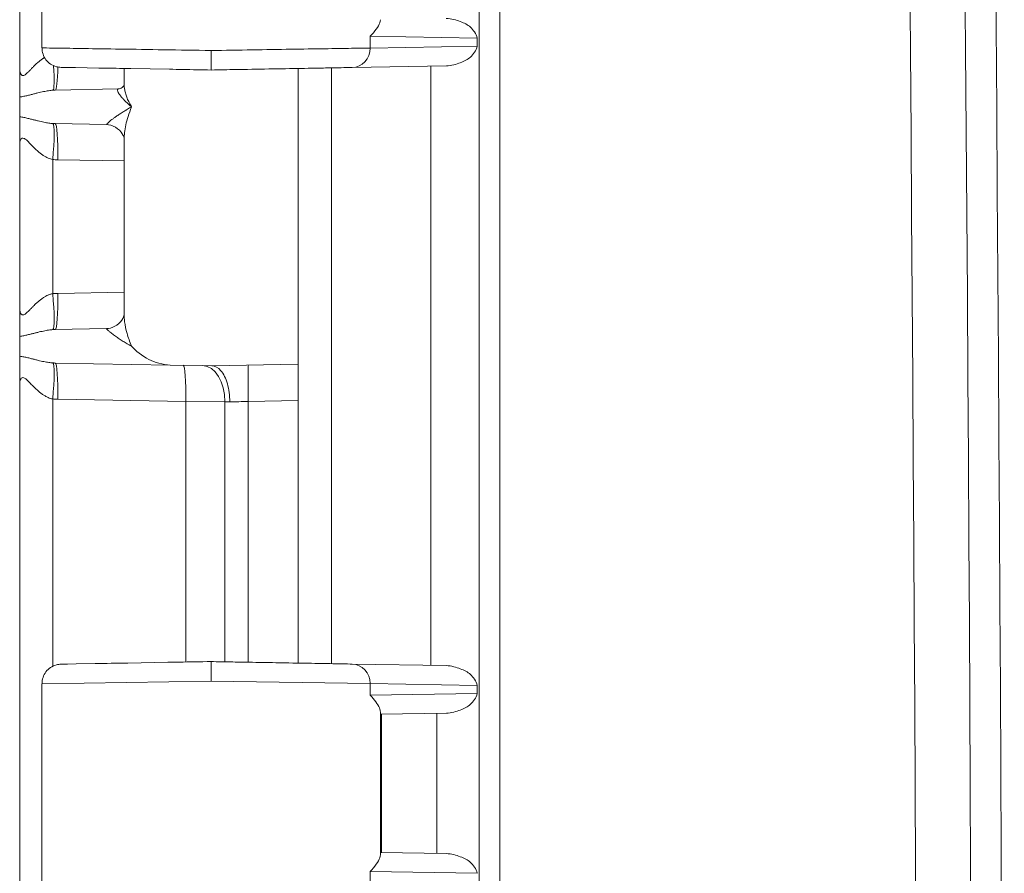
# Model space of a CAD drawing. Header units: inches. Extents: x 0 to 153, y 3 to 96.
# Tile 37 of 132: x 30.97 to 32.73, y 54.66 to 56.2. Entities that reach past the tile are written whole.
import ezdxf

# ---------------------------------------------------------------- set-up
doc = ezdxf.new("R2010")
doc.units = ezdxf.units.IN
doc.header["$LTSCALE"] = 4.5
doc.header["$MEASUREMENT"] = 0
doc.layers.add('Visible (ANSI)', color=7, linetype='Continuous', lineweight=18)
doc.layers.add('Visible Narrow (ANSI)', color=7, linetype='Continuous', lineweight=5)

msp = doc.modelspace()

# ---------------------------------------------------------------- linework, layer by layer
at = {"layer": 'Visible (ANSI)'}
for p, q in [((31.7914, 62.758), (31.7914, 41.8928)), ((30.9664, 57.0418), (30.9664, 56.109)), ((31.0064, 56.5044), (31.0064, 56.1463)), ((31.0443, 56.1113), (31.0408, 56.1113)), ((31.0443, 56.1113), (31.0667, 56.1109)), ((31.0667, 56.1109), (31.0627, 56.111)), ((31.1084, 56.1102), (31.0667, 56.1109)), ((31.1539, 56.0798), (31.1539, 56.1094)), ((31.2352, 56.1079), (31.1661, 56.1092)), ((31.4664, 56.0973), (31.4664, 56.1094)), ((31.5264, 56.1104), (31.5264, 55.0404)), ((31.5634, 56.1111), (31.7324, 56.114)), ((31.4664, 56.0973), (31.4664, 56.0727)), ((31.0303, 56.0705), (31.1431, 56.0725)), ((31.1539, 56.0798), (31.1539, 56.0798)), ((31.4664, 56.0727), (31.4664, 55.5781)), ((30.9664, 56.0226), (30.9664, 56.0582)), ((31.1223, 56.0087), (31.0303, 56.0103)), ((31.1539, 55.6683), (31.1539, 55.9825)), ((30.9664, 55.9718), (30.9664, 55.679)), ((31.0303, 55.6405), (31.1223, 55.6421)), ((30.9664, 55.5926), (30.9664, 55.6282)), ((31.2368, 55.5767), (31.0303, 55.5803)), ((31.2368, 55.5767), (31.3114, 55.5754)), ((31.3114, 55.5754), (31.4664, 55.5781)), ((31.3114, 55.5754), (31.3114, 55.5754)), ((31.4664, 55.5781), (31.4664, 55.5131)), ((30.9664, 55.5418), (30.9664, 54.609)), ((31.4664, 55.5131), (31.4664, 55.0414)), ((31.0677, 55.0399), (31.1022, 55.0405)), ((31.1608, 55.0415), (31.2321, 55.0428)), ((31.0677, 55.0399), (31.0408, 55.0394)), ((31.0408, 55.0394), (31.0524, 55.0396)), ((31.5634, 55.0397), (31.7324, 55.0368)), ((31.0064, 55.0044), (31.0064, 55.0044)), ((31.0064, 55.0044), (31.0064, 54.6463)), ((31.6143, 54.9494), (31.7324, 54.9515)), ((31.6143, 54.7013), (31.7323, 54.6993))]:
    msp.add_line(p, q, dxfattribs=at)
msp.add_arc((-473.7436, 52.3254), 506.4775, 358.925196, 1.074804, dxfattribs=at)
for centre, major_axis, ratio, start_param, end_param in [((31.1426, 56.0974), (0.0004, -0.025), 0.924559, 0.000003, 0.000047), ((31.1211, 55.7071), (0.0011, -0.065), 0.854416, 0.000137, 0.000324), ((31.6143, 54.9845), (0, 0.035), 0.020741, 2.638132, 3.141962), ((31.6143, 54.6663), (0, 0.035), 0.020741, 6.282816, 6.786646)]:
    msp.add_ellipse(centre, major_axis=major_axis, ratio=ratio, start_param=start_param, end_param=end_param, dxfattribs=at)
for points, knots in [([(31.5956, 56.1672), (31.604, 56.1754), (31.6105, 56.1852), (31.6134, 56.1935), (31.6138, 56.1954), (31.6139, 56.197)], [-1.1191106, -1.1191106, -1.1191106, -1.1191106, -0.9214246, -0.9214246, -0.8602004, -0.8602004, -0.8602004, -0.8602004]), ([(31.7878, 56.1639), (31.7856, 56.1719), (31.7764, 56.1854), (31.7585, 56.1937), (31.7415, 56.1991), (31.7323, 56.1993)], [0.0002488, 0.0002488, 0.0002488, 0.0002488, 0.3333333, 0.6666667, 0.9992589, 0.9992589, 0.9992589, 0.9992589]), ([(31.0408, 56.1113), (31.0394, 56.1114), (31.0379, 56.1115), (31.0351, 56.1119), (31.0336, 56.1122), (31.0286, 56.1136), (31.0251, 56.1152), (31.0188, 56.1194), (31.0159, 56.1221), (31.0113, 56.1281), (31.0095, 56.1316), (31.0071, 56.1387), (31.0065, 56.1426), (31.0065, 56.1463)], [0, 0, 0, 0, 0.0111228, 0.0111228, 0.0220731, 0.0220731, 0.0509694, 0.0509694, 0.0798667, 0.0798667, 0.1087684, 0.1087684, 0.1375627, 0.1375627, 0.1375627, 0.1375627]), ([(31.3102, 56.1066), (31.3102, 56.1066), (31.3102, 56.1083), (31.3102, 56.1113), (31.3102, 56.1129), (31.3102, 56.1148), (31.3101, 56.1169), (31.3101, 56.119), (31.3101, 56.1215), (31.3101, 56.1241), (31.3101, 56.1294), (31.3102, 56.1355), (31.3102, 56.1416)], [0, 0, 0, 0, 0.333333, 0.333333, 0.333333, 0.49993, 0.49993, 0.49993, 0.666667, 0.666667, 0.666667, 1, 1, 1, 1]), ([(31.7324, 56.114), (31.7416, 56.1142), (31.7585, 56.1196), (31.7765, 56.1279), (31.7856, 56.1413), (31.7878, 56.1494)], [0, 0, 0, 0, 0.3333333, 0.6666667, 0.9997512, 0.9997512, 0.9997512, 0.9997512]), ([(30.9664, 56.0582), (30.9664, 56.0633), (30.9664, 56.0701), (30.9664, 56.0787), (30.9664, 56.0872), (30.9664, 56.0975), (30.9664, 56.109)], [0, 0, 0, 0, 0.5, 0.5, 0.5, 1, 1, 1, 1]), ([(31.1084, 56.1102), (31.1107, 56.1101), (31.113, 56.1101), (31.1153, 56.11), (31.1305, 56.1098), (31.1475, 56.1095), (31.1661, 56.1092)], [0.72727273, 0.72727273, 0.72727273, 0.72727273, 0.73946703, 0.73946703, 0.73946703, 0.81818182, 0.81818182, 0.81818182, 0.81818182]), ([(31.2352, 56.1079), (31.2432, 56.1078), (31.2513, 56.1077), (31.2595, 56.1075), (31.276, 56.1072), (31.2929, 56.1069), (31.3102, 56.1066)], [0.90909091, 0.90909091, 0.90909091, 0.90909091, 0.93931643, 0.93931643, 0.93931643, 1, 1, 1, 1]), ([(31.5634, 56.1111), (31.5602, 56.111), (31.5566, 56.1109), (31.5526, 56.1109), (31.5469, 56.1108), (31.5405, 56.1107), (31.5334, 56.1105), (31.5246, 56.1104), (31.5146, 56.1102), (31.5036, 56.11), (31.4994, 56.1099), (31.4949, 56.1099), (31.4904, 56.1098), (31.4741, 56.1095), (31.456, 56.1092), (31.4367, 56.1088), (31.4362, 56.1088), (31.4358, 56.1088), (31.4354, 56.1088), (31.4164, 56.1085), (31.3962, 56.1081), (31.3754, 56.1078), (31.3686, 56.1077), (31.3616, 56.1075), (31.3546, 56.1074), (31.3401, 56.1072), (31.3253, 56.1069), (31.3102, 56.1066)], [0, 0, 0, 0, 0.08304, 0.08304, 0.08304, 0.2, 0.2, 0.2, 0.343946, 0.343946, 0.343946, 0.4, 0.4, 0.4, 0.6, 0.6, 0.6, 0.604385, 0.604385, 0.604385, 0.8, 0.8, 0.8, 0.865034, 0.865034, 0.865034, 1, 1, 1, 1]), ([(31.1431, 56.0725), (31.1451, 56.0725), (31.1482, 56.0735), (31.1524, 56.0768), (31.1535, 56.0788), (31.1539, 56.08), (31.1539, 56.0801), (31.1539, 56.0802)], [0, 0, 0, 0, 0.0630864, 0.0630864, 0.1244611, 0.1244611, 0.1391882, 0.1391882, 0.1391882, 0.1391882]), ([(30.9664, 55.9718), (30.9664, 55.9724), (30.9664, 55.973), (30.9664, 55.9735), (30.9664, 55.9775), (30.9664, 55.9814), (30.9664, 55.9852), (30.9664, 55.9893), (30.9664, 55.9933), (30.9664, 55.9973), (30.9664, 55.9981), (30.9664, 55.999), (30.9665, 55.9998), (30.9665, 56.0036), (30.9665, 56.0073), (30.9665, 56.0107), (30.9665, 56.0152), (30.9665, 56.0192), (30.9664, 56.0226)], [0, 0, 0, 0, 0.0298748, 0.0298748, 0.0298748, 0.231692, 0.231692, 0.231692, 0.4514858, 0.4514858, 0.4514858, 0.5, 0.5, 0.5, 0.7152367, 0.7152367, 0.7152367, 1, 1, 1, 1]), ([(31.1539, 55.9825), (31.1539, 55.9825), (31.154, 55.985), (31.1504, 55.9928), (31.147, 55.9975), (31.1375, 56.005), (31.1312, 56.0077), (31.1245, 56.0086), (31.1234, 56.0087), (31.1223, 56.0087)], [0.003505, 0.003505, 0.003505, 0.003505, 0.1091715, 0.1091715, 0.2009048, 0.2009048, 0.294974, 0.294974, 0.3160926, 0.3160926, 0.3160926, 0.3160926]), ([(30.9664, 55.6282), (30.9664, 55.6333), (30.9664, 55.6401), (30.9664, 55.6487), (30.9664, 55.6572), (30.9664, 55.6675), (30.9664, 55.679)], [0, 0, 0, 0, 0.5, 0.5, 0.5, 1, 1, 1, 1]), ([(31.1223, 55.6421), (31.1266, 55.6422), (31.1324, 55.6435), (31.1425, 55.6491), (31.1468, 55.6533), (31.1525, 55.6616), (31.1536, 55.6655), (31.1539, 55.6679), (31.1539, 55.6683), (31.1539, 55.6683)], [0, 0, 0, 0, 0.0851249, 0.0851249, 0.172711, 0.172711, 0.270404, 0.270404, 0.3126383, 0.3126383, 0.3126383, 0.3126383]), ([(31.1674, 55.6104), (31.1744, 55.6025), (31.1859, 55.5931), (31.2087, 55.5816), (31.223, 55.5769), (31.2368, 55.5767)], [0.0000001, 0.0000001, 0.0000001, 0.0000001, 0.1445086, 0.1445086, 0.2629399, 0.2629399, 0.2629399, 0.2629399]), ([(30.9664, 55.5418), (30.9664, 55.5424), (30.9664, 55.543), (30.9664, 55.5435), (30.9664, 55.5475), (30.9664, 55.5514), (30.9664, 55.5552), (30.9664, 55.5593), (30.9664, 55.5633), (30.9664, 55.5673), (30.9664, 55.5681), (30.9664, 55.569), (30.9665, 55.5698), (30.9665, 55.5736), (30.9665, 55.5773), (30.9665, 55.5807), (30.9665, 55.5852), (30.9665, 55.5892), (30.9664, 55.5926)], [0, 0, 0, 0, 0.0298744, 0.0298744, 0.0298744, 0.2316894, 0.2316894, 0.2316894, 0.4514821, 0.4514821, 0.4514821, 0.5, 0.5, 0.5, 0.7152339, 0.7152339, 0.7152339, 1, 1, 1, 1]), ([(31.3436, 55.5104), (31.3436, 55.5218), (31.3421, 55.5332), (31.3393, 55.543), (31.3365, 55.5527), (31.3324, 55.5609), (31.3275, 55.5666), (31.3227, 55.5723), (31.3169, 55.5754), (31.3114, 55.5754)], [0, 0, 0, 0, 0.3333333, 0.3333333, 0.3333333, 0.6666667, 0.6666667, 0.6666667, 0.9999971, 0.9999971, 0.9999971, 0.9999971]), ([(31.1608, 55.0415), (31.1394, 55.0412), (31.1202, 55.0408), (31.1038, 55.0405), (31.1033, 55.0405), (31.1027, 55.0405), (31.1022, 55.0405)], [0.18181818, 0.18181818, 0.18181818, 0.18181818, 0.26986203, 0.26986203, 0.26986203, 0.27272727, 0.27272727, 0.27272727, 0.27272727]), ([(31.3102, 55.0441), (31.2904, 55.0438), (31.2714, 55.0435), (31.2528, 55.0431), (31.2458, 55.043), (31.239, 55.0429), (31.2321, 55.0428)], [0, 0, 0, 0, 0.06617772, 0.06617772, 0.06617772, 0.09090909, 0.09090909, 0.09090909, 0.09090909]), ([(31.3102, 55.0441), (31.3219, 55.0439), (31.3333, 55.0437), (31.3446, 55.0435), (31.3559, 55.0433), (31.3671, 55.0431), (31.3782, 55.043), (31.3947, 55.0427), (31.4109, 55.0424), (31.4264, 55.0421), (31.4317, 55.042), (31.4369, 55.0419), (31.442, 55.0418), (31.462, 55.0415), (31.4804, 55.0412), (31.4965, 55.0409), (31.5125, 55.0406), (31.5262, 55.0404), (31.5373, 55.0402), (31.5401, 55.0401), (31.5426, 55.0401), (31.5451, 55.04), (31.5524, 55.0399), (31.5584, 55.0398), (31.5634, 55.0397)], [0, 0, 0, 0, 0.09978, 0.09978, 0.09978, 0.2, 0.2, 0.2, 0.348865, 0.348865, 0.348865, 0.4, 0.4, 0.4, 0.6, 0.6, 0.6, 0.8, 0.8, 0.8, 0.84963, 0.84963, 0.84963, 1, 1, 1, 1]), ([(31.3102, 55.0441), (31.3102, 55.0441), (31.3102, 55.0439), (31.3102, 55.0428), (31.3102, 55.0421), (31.3102, 55.0394), (31.3102, 55.0369), (31.3102, 55.0312), (31.3102, 55.0281), (31.3102, 55.02), (31.3102, 55.0156), (31.3102, 55.0114), (31.3102, 55.0102), (31.3102, 55.0091)], [-0.08332371, -0.08332371, -0.08332371, -0.08332371, -0.07190987, -0.07190987, -0.06103151, -0.06103151, -0.04145418, -0.04145418, -0.02414848, -0.02414848, 0, 0, 0.00766329, 0.00766329, 0.00766329, 0.00766329]), ([(31.0065, 55.0044), (31.0065, 55.0082), (31.0071, 55.0121), (31.0095, 55.0192), (31.0113, 55.0227), (31.0159, 55.0287), (31.0188, 55.0314), (31.0251, 55.0356), (31.0286, 55.0372), (31.0337, 55.0386), (31.0351, 55.0389), (31.0379, 55.0393), (31.0394, 55.0394), (31.0408, 55.0394)], [0, 0, 0, 0, 0.0288366, 0.0288366, 0.0577362, 0.0577362, 0.0866335, 0.0866335, 0.1155301, 0.1155301, 0.1264609, 0.1264609, 0.1375632, 0.1375632, 0.1375632, 0.1375632]), ([(31.7878, 55.0014), (31.7856, 55.0094), (31.7765, 55.0229), (31.7585, 55.0312), (31.7416, 55.0366), (31.7324, 55.0368)], [0.0002488, 0.0002488, 0.0002488, 0.0002488, 0.3333333, 0.6666667, 1, 1, 1, 1]), ([(31.6139, 54.9538), (31.6139, 54.9557), (31.6133, 54.9582), (31.6094, 54.9676), (31.6035, 54.9759), (31.5956, 54.9836)], [0.8593546, 0.8593546, 0.8593546, 0.8593546, 0.9353607, 0.9353607, 1.119082, 1.119082, 1.119082, 1.119082]), ([(31.7324, 54.9515), (31.7416, 54.9517), (31.7585, 54.9571), (31.7765, 54.9654), (31.7856, 54.9788), (31.7878, 54.9869)], [0, 0, 0, 0, 0.3333333, 0.6666667, 0.9997512, 0.9997512, 0.9997512, 0.9997512]), ([(31.5956, 54.6672), (31.604, 54.6754), (31.6105, 54.6852), (31.6134, 54.6935), (31.6138, 54.6954), (31.6139, 54.697)], [0, 0, 0, 0, 0.197686, 0.197686, 0.2589101, 0.2589101, 0.2589101, 0.2589101]), ([(31.7878, 54.6639), (31.7856, 54.6719), (31.7764, 54.6854), (31.7585, 54.6937), (31.7415, 54.6991), (31.7323, 54.6993)], [0.0002488, 0.0002488, 0.0002488, 0.0002488, 0.3333333, 0.6666667, 0.9992589, 0.9992589, 0.9992589, 0.9992589])]:
    msp.add_open_spline(points, degree=3, knots=knots, dxfattribs=at)
msp.add_open_spline([(31.0065, 56.1463), (31.0065, 56.1463), (31.0065, 56.1463), (31.0065, 56.1463)], degree=3, dxfattribs=at)
at = {"layer": 'Visible Narrow (ANSI)'}
for p, q in [((31.8281, 61.7149), (31.8281, 42.9359)), ((31.5956, 56.1672), (31.5956, 56.1461)), ((31.5956, 56.1672), (31.7878, 56.1639)), ((31.7878, 56.1494), (31.7878, 56.1639)), ((31.5956, 56.1461), (31.7878, 56.1494)), ((31.7047, 55.0373), (31.7047, 56.1135)), ((31.0258, 55.9458), (31.0258, 55.705)), ((31.0348, 55.9453), (31.1539, 55.9432)), ((31.0348, 55.7055), (31.1539, 55.7076)), ((31.0258, 55.5158), (31.0258, 55.0357)), ((31.0348, 55.5153), (31.2645, 55.5113)), ((31.2645, 55.5113), (31.2645, 55.0433)), ((31.2645, 55.5113), (31.3349, 55.5107)), ((31.3349, 55.5107), (31.3349, 55.0437)), ((31.3768, 55.5115), (31.4664, 55.5131)), ((31.3768, 55.043), (31.3768, 55.5115)), ((31.0064, 55.0044), (31.3102, 55.0091)), ((31.3102, 55.0091), (31.5956, 55.0047)), ((31.5956, 55.0047), (31.7878, 55.0014)), ((31.5956, 55.0047), (31.5956, 54.9836)), ((31.7878, 54.9869), (31.7878, 55.0014)), ((31.5956, 54.9836), (31.7878, 54.9869)), ((31.6139, 54.697), (31.6139, 54.9538)), ((31.6157, 54.7013), (31.6157, 54.9495)), ((31.7155, 54.6996), (31.7155, 54.9512)), ((31.5956, 54.6672), (31.7878, 54.6639)), ((31.5956, 54.6672), (31.5956, 54.6461))]:
    msp.add_line(p, q, dxfattribs=at)
for centre, major_axis, ratio, start_param, end_param in [((-216.7323, 52.3254), (0, 352.5808), 0.707107, 4.685755, 4.739023), ((-216.7998, 52.3254), (0, 352.8163), 0.707107, 4.685755, 4.739023), ((31.5627, 56.1461), (0.0006, -0.035), 0.939676, 0.000036, 1.554396), ((31.0201, 56.135), (0.0059, -0.0647), 0.086802, 0.034475, 1.237787), ((31.0292, 56.1355), (0.0011, -0.065), 0.087143, 0, 1.199182), ((31.0201, 55.9458), (0.0059, 0.0647), 0.086802, 4.72026, 6.248711), ((31.0336, 56.0635), (-0.0658, -0.0042), 0.805496, 1.406796, 1.469445), ((31.0292, 55.9453), (0.0011, 0.065), 0.087143, 4.71391, 6.283185), ((31.037, 56.0704), (-0.0002, -0.1251), 0.996195, 6.194419, 6.267091), ((31.0201, 55.705), (0.0059, -0.0647), 0.086802, 0.034475, 1.562919), ((31.0292, 55.7055), (0.0011, -0.065), 0.087143, 0, 1.569275), ((31.0201, 55.5158), (0.0059, 0.0647), 0.086802, 4.72026, 6.248711), ((31.0336, 55.6335), (-0.0658, -0.0042), 0.805497, 1.406796, 1.469444), ((31.0292, 55.5153), (0.0011, 0.065), 0.087143, 4.71391, 6.283185), ((31.2589, 55.5113), (0.0011, 0.065), 0.087143, 4.71391, 6.283189), ((31.294, 55.5107), (0.0011, 0.065), 0.628143, 4.723353, 6.283205), ((31.378, 55.5115), (-0.0011, 0.065), 0.01745, 0, 1.570492), ((31.037, 55.6404), (-0.0002, -0.1251), 0.996195, 6.194419, 6.267091), ((31.3756, 55.5093), (0.0649, -0.0023), 0.000344, 4.033351, 4.195898), ((31.5627, 55.0047), (0.0006, 0.035), 0.939676, 4.72879, 6.283185)]:
    msp.add_ellipse(centre, major_axis=major_axis, ratio=ratio, start_param=start_param, end_param=end_param, dxfattribs=at)
for points, knots in [([(31.0065, 56.1463), (31.0065, 56.1463), (31.01, 56.1463), (31.0318, 56.1459), (31.0795, 56.1452), (31.1454, 56.1442), (31.2244, 56.143), (31.2816, 56.1421), (31.3102, 56.1416)], [0.494388, 0.494388, 0.494388, 0.494388, 0.5454545, 0.6363636, 0.7272727, 0.8181818, 0.9090909, 1, 1, 1, 1]), ([(31.5956, 56.1461), (31.5872, 56.1459), (31.5645, 56.1456), (31.5155, 56.1448), (31.4542, 56.1439), (31.3844, 56.1428), (31.3349, 56.142), (31.3102, 56.1416)], [0, 0, 0, 0, 0.2, 0.4, 0.6, 0.8, 1, 1, 1, 1]), ([(30.9664, 56.109), (30.9664, 56.1086), (30.9665, 56.1082), (30.9665, 56.1079), (30.9665, 56.1055), (30.9669, 56.1033), (30.9674, 56.1015), (30.9675, 56.101), (30.9677, 56.1005), (30.9679, 56.1001), (30.9685, 56.0987), (30.9692, 56.0977), (30.9701, 56.0972), (30.9705, 56.0969), (30.9709, 56.0967), (30.9714, 56.0966), (30.9723, 56.0965), (30.9731, 56.0966), (30.9741, 56.097), (30.9748, 56.0973), (30.9755, 56.0977), (30.9762, 56.0982), (30.977, 56.0988), (30.9779, 56.0995), (30.9787, 56.1002), (30.9796, 56.101), (30.9806, 56.1019), (30.9815, 56.1028), (30.9822, 56.1034), (30.9829, 56.1041), (30.9835, 56.1048), (30.9847, 56.106), (30.9858, 56.1071), (30.9869, 56.1083), (30.9874, 56.1088), (30.9879, 56.1094), (30.9884, 56.1099), (30.9898, 56.1112), (30.9911, 56.1126), (30.9924, 56.1139), (30.9927, 56.1142), (30.993, 56.1145), (30.9933, 56.1148), (30.9948, 56.1163), (30.9963, 56.1177), (30.9978, 56.119), (30.9979, 56.1192), (30.9981, 56.1193), (30.9982, 56.1194), (30.9998, 56.1209), (31.0014, 56.1222), (31.003, 56.1235), (31.0046, 56.1248), (31.0062, 56.1259), (31.0078, 56.127), (31.008, 56.1272), (31.0082, 56.1273), (31.0084, 56.1274), (31.0093, 56.128), (31.0101, 56.1286), (31.011, 56.1291)], [0, 0, 0, 0, 0.009557, 0.009557, 0.009557, 0.0714286, 0.0714286, 0.0714286, 0.0895597, 0.0895597, 0.0895597, 0.1428571, 0.1428571, 0.1428571, 0.1687848, 0.1687848, 0.1687848, 0.2142857, 0.2142857, 0.2142857, 0.2482034, 0.2482034, 0.2482034, 0.2857143, 0.2857143, 0.2857143, 0.3274285, 0.3274285, 0.3274285, 0.3571429, 0.3571429, 0.3571429, 0.4066429, 0.4066429, 0.4066429, 0.4285714, 0.4285714, 0.4285714, 0.4859161, 0.4859161, 0.4859161, 0.5, 0.5, 0.5, 0.5651615, 0.5651615, 0.5651615, 0.5714286, 0.5714286, 0.5714286, 0.6428571, 0.6428571, 0.6428571, 0.7142857, 0.7142857, 0.7142857, 0.72364, 0.72364, 0.72364, 0.7631197, 0.7631197, 0.7631197, 0.7631197]), ([(30.9664, 56.0582), (30.969, 56.0585), (30.974, 56.0593), (30.9808, 56.0609), (30.9872, 56.0625), (30.9932, 56.064), (30.9988, 56.0655), (31.004, 56.0667), (31.009, 56.0678), (31.0138, 56.0687), (31.0182, 56.0695), (31.0224, 56.07), (31.025, 56.0702), (31.0262, 56.0703)], [0, 0, 0, 0, 0.0909091, 0.1818182, 0.2727273, 0.3636364, 0.4545455, 0.5454545, 0.6363636, 0.7272727, 0.8181818, 0.9090909, 0.999999, 0.999999, 0.999999, 0.999999]), ([(31.1431, 56.0725), (31.1427, 56.0724), (31.1425, 56.0723), (31.1423, 56.0721), (31.1421, 56.0719), (31.142, 56.0716), (31.1419, 56.0712), (31.1419, 56.0708), (31.1419, 56.0703), (31.1421, 56.0697), (31.1422, 56.0691), (31.1425, 56.0683), (31.1428, 56.0675), (31.1432, 56.0667), (31.1437, 56.0658), (31.1443, 56.0647), (31.1449, 56.0637), (31.1456, 56.0626), (31.1465, 56.0614), (31.1473, 56.0602), (31.1483, 56.0589), (31.1494, 56.0576), (31.1505, 56.0563), (31.1517, 56.0549), (31.1531, 56.0535), (31.1544, 56.0521), (31.1558, 56.0506), (31.1573, 56.0491), (31.1589, 56.0477), (31.1605, 56.0462), (31.1622, 56.0447), (31.1639, 56.0433), (31.1656, 56.0418), (31.1674, 56.0404)], [0, 0, 0, 0, 0.090909, 0.090909, 0.090909, 0.181818, 0.181818, 0.181818, 0.272727, 0.272727, 0.272727, 0.363636, 0.363636, 0.363636, 0.454545, 0.454545, 0.454545, 0.545455, 0.545455, 0.545455, 0.636364, 0.636364, 0.636364, 0.727273, 0.727273, 0.727273, 0.818182, 0.818182, 0.818182, 0.909091, 0.909091, 0.909091, 1, 1, 1, 1]), ([(31.1539, 56.0798), (31.1539, 56.079), (31.154, 56.0783), (31.154, 56.0775), (31.1541, 56.0754), (31.1544, 56.0731), (31.1549, 56.0708), (31.1553, 56.0684), (31.1559, 56.066), (31.1567, 56.0635), (31.1574, 56.061), (31.1584, 56.0584), (31.1594, 56.0558), (31.1605, 56.0532), (31.1617, 56.0506), (31.1631, 56.048), (31.1644, 56.0455), (31.1659, 56.0429), (31.1674, 56.0404)], [0.5126937, 0.5126937, 0.5126937, 0.5126937, 0.5454545, 0.5454545, 0.5454545, 0.6363636, 0.6363636, 0.6363636, 0.7272727, 0.7272727, 0.7272727, 0.8181818, 0.8181818, 0.8181818, 0.9090909, 0.9090909, 0.9090909, 1, 1, 1, 1]), ([(31.1223, 56.0087), (31.1222, 56.0087), (31.1222, 56.0088), (31.1223, 56.0089), (31.1224, 56.009), (31.1225, 56.0092), (31.1228, 56.0095), (31.123, 56.0098), (31.1233, 56.0101), (31.1237, 56.0105), (31.1241, 56.011), (31.1247, 56.0115), (31.1253, 56.012), (31.1259, 56.0126), (31.1266, 56.0132), (31.1275, 56.0139), (31.1283, 56.0146), (31.1292, 56.0154), (31.1303, 56.0163), (31.1314, 56.0172), (31.1326, 56.0181), (31.134, 56.0191), (31.1353, 56.0201), (31.1368, 56.0212), (31.1385, 56.0224), (31.1401, 56.0235), (31.1419, 56.0248), (31.1439, 56.0261), (31.1459, 56.0274), (31.148, 56.0289), (31.1504, 56.0304), (31.1524, 56.0316), (31.1546, 56.033), (31.1569, 56.0344), (31.1573, 56.0346), (31.1578, 56.0349), (31.1582, 56.0351), (31.1605, 56.0365), (31.1631, 56.038), (31.1658, 56.0395), (31.1664, 56.0398), (31.1669, 56.0401), (31.1674, 56.0404)], [0, 0, 0, 0, 0.083333, 0.083333, 0.083333, 0.166667, 0.166667, 0.166667, 0.25, 0.25, 0.25, 0.333333, 0.333333, 0.333333, 0.416667, 0.416667, 0.416667, 0.5, 0.5, 0.5, 0.583333, 0.583333, 0.583333, 0.666667, 0.666667, 0.666667, 0.75, 0.75, 0.75, 0.833333, 0.833333, 0.833333, 0.904288, 0.904288, 0.904288, 0.916667, 0.916667, 0.916667, 0.986789, 0.986789, 0.986789, 1, 1, 1, 1]), ([(31.1539, 55.9825), (31.1539, 55.9862), (31.1542, 55.9902), (31.1546, 55.9944), (31.1551, 55.9986), (31.1558, 56.0031), (31.1569, 56.008), (31.1579, 56.0128), (31.1593, 56.0179), (31.161, 56.0233), (31.1627, 56.0287), (31.1648, 56.0344), (31.1674, 56.0404)], [0.6368142, 0.6368142, 0.6368142, 0.6368142, 0.7272727, 0.7272727, 0.7272727, 0.8181818, 0.8181818, 0.8181818, 0.9090909, 0.9090909, 0.9090909, 1, 1, 1, 1]), ([(30.9664, 56.0226), (30.9689, 56.0223), (30.9714, 56.0219), (30.9738, 56.0214), (30.9762, 56.0209), (30.9787, 56.0204), (30.981, 56.0198), (30.9833, 56.0193), (30.9856, 56.0187), (30.9877, 56.0181), (30.9898, 56.0176), (30.9919, 56.0171), (30.9939, 56.0166), (30.9958, 56.0161), (30.9977, 56.0156), (30.9996, 56.0151), (31.0014, 56.0147), (31.0032, 56.0143), (31.0049, 56.0139), (31.0066, 56.0135), (31.0082, 56.0131), (31.0098, 56.0128), (31.0114, 56.0125), (31.0129, 56.0122), (31.0144, 56.012), (31.0159, 56.0117), (31.0173, 56.0115), (31.0186, 56.0113), (31.02, 56.0111), (31.0213, 56.0109), (31.0225, 56.0108), (31.0238, 56.0107), (31.025, 56.0106), (31.0262, 56.0105)], [0.0000007, 0.0000007, 0.0000007, 0.0000007, 0.0909091, 0.0909091, 0.0909091, 0.1818182, 0.1818182, 0.1818182, 0.2727273, 0.2727273, 0.2727273, 0.3636364, 0.3636364, 0.3636364, 0.4545455, 0.4545455, 0.4545455, 0.5454545, 0.5454545, 0.5454545, 0.6363636, 0.6363636, 0.6363636, 0.7272727, 0.7272727, 0.7272727, 0.8181818, 0.8181818, 0.8181818, 0.9090909, 0.9090909, 0.9090909, 1, 1, 1, 1]), ([(30.9664, 55.9718), (30.9664, 55.9737), (30.9666, 55.9755), (30.9669, 55.9772), (30.9672, 55.9788), (30.9676, 55.9803), (30.9682, 55.9815), (30.9689, 55.9826), (30.9696, 55.9835), (30.9706, 55.9839), (30.9715, 55.9843), (30.9727, 55.9843), (30.974, 55.9838), (30.9753, 55.9833), (30.9768, 55.9822), (30.9784, 55.9809), (30.98, 55.9795), (30.9817, 55.9779), (30.9834, 55.9761), (30.9851, 55.9743), (30.9869, 55.9725), (30.9886, 55.9707), (30.9904, 55.9689), (30.9921, 55.9672), (30.9938, 55.9655), (30.9955, 55.9639), (30.9971, 55.9623), (30.9988, 55.9608), (31.0005, 55.9594), (31.0021, 55.958), (31.0037, 55.9567), (31.0053, 55.9555), (31.0069, 55.9543), (31.0085, 55.9533), (31.0101, 55.9522), (31.0116, 55.9513), (31.0131, 55.9505), (31.0146, 55.9497), (31.0161, 55.949), (31.0175, 55.9483), (31.0189, 55.9477), (31.0203, 55.9472), (31.0217, 55.9468), (31.0231, 55.9464), (31.0245, 55.946), (31.0258, 55.9458)], [0, 0, 0, 0, 0.0666667, 0.0666667, 0.0666667, 0.1333333, 0.1333333, 0.1333333, 0.2, 0.2, 0.2, 0.2666667, 0.2666667, 0.2666667, 0.3333333, 0.3333333, 0.3333333, 0.4, 0.4, 0.4, 0.4666667, 0.4666667, 0.4666667, 0.5333333, 0.5333333, 0.5333333, 0.6, 0.6, 0.6, 0.6666667, 0.6666667, 0.6666667, 0.7333333, 0.7333333, 0.7333333, 0.8, 0.8, 0.8, 0.8666667, 0.8666667, 0.8666667, 0.9333333, 0.9333333, 0.9333333, 1, 1, 1, 1]), ([(30.9664, 55.679), (30.9664, 55.6786), (30.9665, 55.6782), (30.9665, 55.6779), (30.9665, 55.6755), (30.9669, 55.6733), (30.9674, 55.6715), (30.9675, 55.671), (30.9677, 55.6705), (30.9679, 55.6701), (30.9685, 55.6687), (30.9692, 55.6677), (30.9701, 55.6672), (30.9705, 55.6669), (30.9709, 55.6667), (30.9714, 55.6666), (30.9723, 55.6665), (30.9731, 55.6666), (30.9741, 55.667), (30.9748, 55.6673), (30.9755, 55.6677), (30.9762, 55.6682), (30.977, 55.6688), (30.9779, 55.6695), (30.9787, 55.6702), (30.9796, 55.671), (30.9806, 55.6719), (30.9815, 55.6728), (30.9822, 55.6734), (30.9829, 55.6741), (30.9835, 55.6748), (30.9847, 55.676), (30.9858, 55.6771), (30.9869, 55.6783), (30.9874, 55.6788), (30.9879, 55.6794), (30.9884, 55.6799), (30.9898, 55.6812), (30.9911, 55.6826), (30.9924, 55.6839), (30.9927, 55.6842), (30.993, 55.6845), (30.9933, 55.6848), (30.9948, 55.6863), (30.9963, 55.6877), (30.9978, 55.689), (30.9979, 55.6892), (30.9981, 55.6893), (30.9982, 55.6894), (30.9998, 55.6909), (31.0014, 55.6922), (31.003, 55.6935), (31.0046, 55.6948), (31.0062, 55.6959), (31.0078, 55.697), (31.008, 55.6972), (31.0082, 55.6973), (31.0084, 55.6974), (31.0098, 55.6984), (31.0111, 55.6992), (31.0125, 55.7), (31.0129, 55.7002), (31.0132, 55.7004), (31.0136, 55.7006), (31.0148, 55.7012), (31.0159, 55.7018), (31.0171, 55.7023), (31.0176, 55.7025), (31.0181, 55.7027), (31.0187, 55.7029), (31.0196, 55.7033), (31.0206, 55.7036), (31.0215, 55.7039), (31.0222, 55.7041), (31.0229, 55.7043), (31.0235, 55.7045), (31.0243, 55.7047), (31.025, 55.7048), (31.0258, 55.705)], [0, 0, 0, 0, 0.009557, 0.009557, 0.009557, 0.0714286, 0.0714286, 0.0714286, 0.0895597, 0.0895597, 0.0895597, 0.1428571, 0.1428571, 0.1428571, 0.1687848, 0.1687848, 0.1687848, 0.2142857, 0.2142857, 0.2142857, 0.2482034, 0.2482034, 0.2482034, 0.2857143, 0.2857143, 0.2857143, 0.3274285, 0.3274285, 0.3274285, 0.3571429, 0.3571429, 0.3571429, 0.4066429, 0.4066429, 0.4066429, 0.4285714, 0.4285714, 0.4285714, 0.4859161, 0.4859161, 0.4859161, 0.5, 0.5, 0.5, 0.5651615, 0.5651615, 0.5651615, 0.5714286, 0.5714286, 0.5714286, 0.6428571, 0.6428571, 0.6428571, 0.7142857, 0.7142857, 0.7142857, 0.72364, 0.72364, 0.72364, 0.7857143, 0.7857143, 0.7857143, 0.8029065, 0.8029065, 0.8029065, 0.8571429, 0.8571429, 0.8571429, 0.8821476, 0.8821476, 0.8821476, 0.9285714, 0.9285714, 0.9285714, 0.9614561, 0.9614561, 0.9614561, 1, 1, 1, 1]), ([(31.0258, 55.705), (31.0273, 55.7051), (31.0303, 55.7053), (31.0333, 55.7054), (31.0348, 55.7055)], [0.0000001, 0.0000001, 0.0000001, 0.0000001, 0.5, 1, 1, 1, 1]), ([(31.1539, 55.6683), (31.1539, 55.6639), (31.1546, 55.6532), (31.1585, 55.6341), (31.1639, 55.6185), (31.1674, 55.6104)], [0.6026333, 0.6026333, 0.6026333, 0.6026333, 0.7142857, 0.8571429, 1, 1, 1, 1]), ([(31.1223, 55.6421), (31.1222, 55.6421), (31.1223, 55.6418), (31.1227, 55.6413), (31.1232, 55.6408), (31.1239, 55.64), (31.1249, 55.6391), (31.126, 55.6381), (31.1274, 55.6369), (31.129, 55.6355), (31.1307, 55.6341), (31.1328, 55.6326), (31.1351, 55.6308), (31.1372, 55.6293), (31.1394, 55.6277), (31.142, 55.626), (31.1424, 55.6256), (31.1429, 55.6253), (31.1434, 55.625), (31.1456, 55.6235), (31.1479, 55.622), (31.1505, 55.6204), (31.1516, 55.6197), (31.1528, 55.6189), (31.154, 55.6182), (31.1564, 55.6167), (31.1589, 55.6152), (31.1616, 55.6137), (31.1635, 55.6126), (31.1654, 55.6115), (31.1674, 55.6104)], [0.000009, 0.000009, 0.000009, 0.000009, 0.1428571, 0.1428571, 0.1428571, 0.2857143, 0.2857143, 0.2857143, 0.4285714, 0.4285714, 0.4285714, 0.5714286, 0.5714286, 0.5714286, 0.6924284, 0.6924284, 0.6924284, 0.7142857, 0.7142857, 0.7142857, 0.813305, 0.813305, 0.813305, 0.8571429, 0.8571429, 0.8571429, 0.941763, 0.941763, 0.941763, 1, 1, 1, 1]), ([(30.9664, 55.6282), (30.969, 55.6285), (30.974, 55.6293), (30.9808, 55.6309), (30.9872, 55.6325), (30.9932, 55.634), (30.9988, 55.6355), (31.004, 55.6367), (31.009, 55.6378), (31.0138, 55.6387), (31.0182, 55.6395), (31.0224, 55.64), (31.025, 55.6402), (31.0262, 55.6403)], [0, 0, 0, 0, 0.0909091, 0.1818182, 0.2727273, 0.3636364, 0.4545455, 0.5454545, 0.6363636, 0.7272727, 0.8181818, 0.9090909, 0.999999, 0.999999, 0.999999, 0.999999]), ([(30.9664, 55.5926), (30.9689, 55.5923), (30.9714, 55.5919), (30.9738, 55.5914), (30.9762, 55.5909), (30.9787, 55.5904), (30.981, 55.5898), (30.9833, 55.5893), (30.9856, 55.5887), (30.9877, 55.5881), (30.9898, 55.5876), (30.9919, 55.5871), (30.9939, 55.5866), (30.9958, 55.5861), (30.9977, 55.5856), (30.9996, 55.5851), (31.0014, 55.5847), (31.0032, 55.5843), (31.0049, 55.5839), (31.0066, 55.5835), (31.0082, 55.5831), (31.0098, 55.5828), (31.0114, 55.5825), (31.0129, 55.5822), (31.0144, 55.582), (31.0159, 55.5817), (31.0173, 55.5815), (31.0186, 55.5813), (31.02, 55.5811), (31.0213, 55.5809), (31.0225, 55.5808), (31.0238, 55.5807), (31.025, 55.5806), (31.0262, 55.5805)], [0.0000007, 0.0000007, 0.0000007, 0.0000007, 0.0909091, 0.0909091, 0.0909091, 0.1818182, 0.1818182, 0.1818182, 0.2727273, 0.2727273, 0.2727273, 0.3636364, 0.3636364, 0.3636364, 0.4545455, 0.4545455, 0.4545455, 0.5454545, 0.5454545, 0.5454545, 0.6363636, 0.6363636, 0.6363636, 0.7272727, 0.7272727, 0.7272727, 0.8181818, 0.8181818, 0.8181818, 0.9090909, 0.9090909, 0.9090909, 1, 1, 1, 1]), ([(30.9664, 55.5418), (30.9664, 55.5437), (30.9666, 55.5455), (30.9669, 55.5472), (30.9672, 55.5488), (30.9676, 55.5503), (30.9682, 55.5515), (30.9689, 55.5526), (30.9696, 55.5535), (30.9706, 55.5539), (30.9715, 55.5543), (30.9727, 55.5543), (30.974, 55.5538), (30.9753, 55.5533), (30.9768, 55.5522), (30.9784, 55.5509), (30.98, 55.5495), (30.9817, 55.5479), (30.9834, 55.5461), (30.9851, 55.5443), (30.9869, 55.5425), (30.9886, 55.5407), (30.9904, 55.5389), (30.9921, 55.5372), (30.9938, 55.5355), (30.9955, 55.5339), (30.9971, 55.5323), (30.9988, 55.5308), (31.0005, 55.5294), (31.0021, 55.528), (31.0037, 55.5267), (31.0053, 55.5255), (31.0069, 55.5243), (31.0085, 55.5233), (31.0101, 55.5222), (31.0116, 55.5213), (31.0131, 55.5205), (31.0146, 55.5197), (31.0161, 55.519), (31.0175, 55.5183), (31.0189, 55.5177), (31.0203, 55.5172), (31.0217, 55.5168), (31.0231, 55.5164), (31.0245, 55.516), (31.0258, 55.5158)], [0, 0, 0, 0, 0.0666667, 0.0666667, 0.0666667, 0.1333333, 0.1333333, 0.1333333, 0.2, 0.2, 0.2, 0.2666667, 0.2666667, 0.2666667, 0.3333333, 0.3333333, 0.3333333, 0.4, 0.4, 0.4, 0.4666667, 0.4666667, 0.4666667, 0.5333333, 0.5333333, 0.5333333, 0.6, 0.6, 0.6, 0.6666667, 0.6666667, 0.6666667, 0.7333333, 0.7333333, 0.7333333, 0.8, 0.8, 0.8, 0.8666667, 0.8666667, 0.8666667, 0.9333333, 0.9333333, 0.9333333, 1, 1, 1, 1]), ([(31.3436, 55.5104), (31.3486, 55.5106), (31.3594, 55.5109), (31.371, 55.5113), (31.3768, 55.5115)], [0, 0, 0, 0, 0.5, 0.9999992, 0.9999992, 0.9999992, 0.9999992])]:
    msp.add_open_spline(points, degree=3, knots=knots, dxfattribs=at)
for points in [[(31.0262, 56.0703), (31.0269, 56.0704), (31.0282, 56.0704), (31.0296, 56.0705), (31.0303, 56.0705)], [(31.0262, 55.6403), (31.0269, 55.6404), (31.0282, 55.6404), (31.0296, 55.6405), (31.0303, 55.6405)]]:
    msp.add_open_spline(points, degree=3, dxfattribs=at)

doc.saveas('drawing.dxf')
